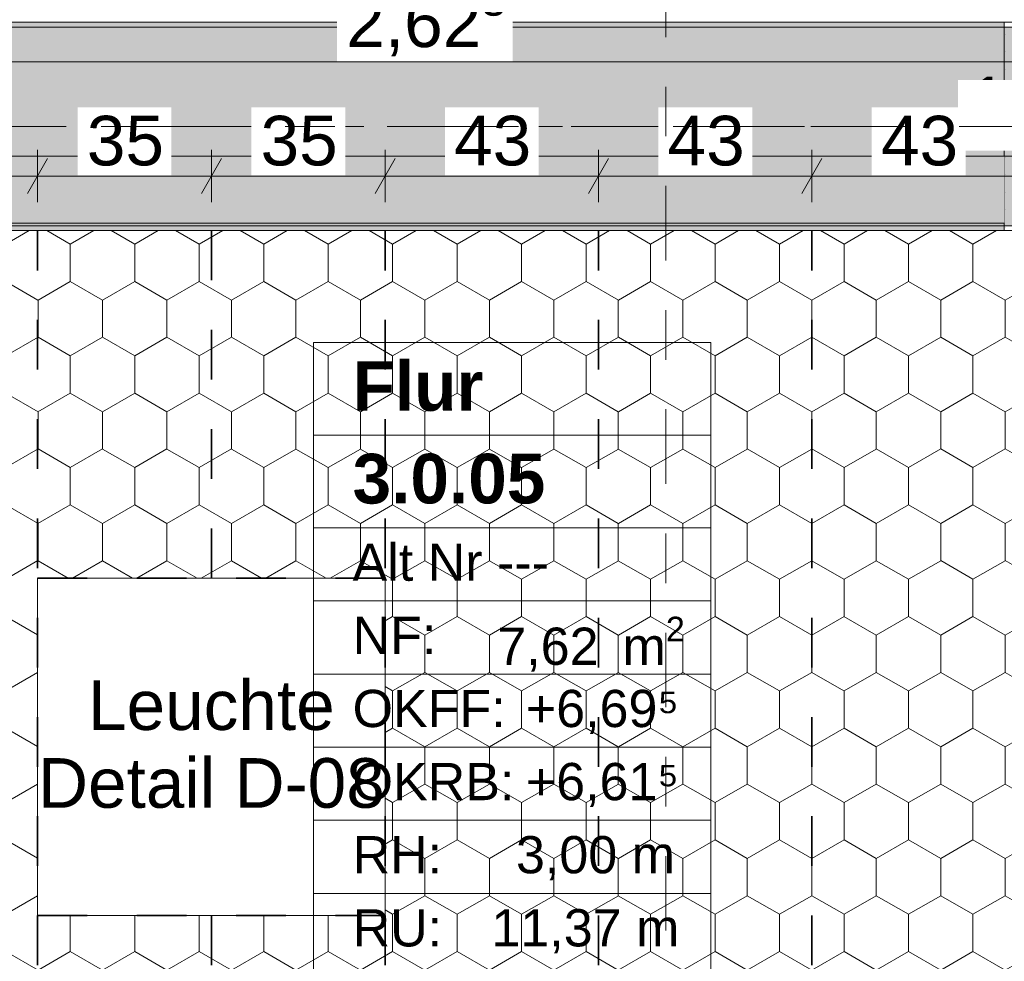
# Model space of a CAD drawing. Header units: metres. Extents: x -3.6 to 84.5, y -11 to 16.8.
# Tile 76 of 256: x 9.2 to 11.2, y 6.6 to 8.5. Entities that reach past the tile are written whole.
import ezdxf

# ---------------------------------------------------------------- set-up
doc = ezdxf.new("R2010")
doc.units = ezdxf.units.M
doc.header["$MEASUREMENT"] = 0
for name, pattern in [('Achse', [0.2, 0.1, -0.05, 0, -0.05]), ('Punktlinie weit', [0.06, 0.01, -0.05]), ('Schnittlinie', [0.3, 0.15, -0.075, 0, -0.075]), ('Strichlinie doppelt', [0.546806, 0.264583, -0.105833, 0.070556, -0.105833]), ('Wipeout_Contour', [1, 0, -1])]:
    doc.linetypes.add(name, pattern=pattern)
for name, color, linetype in [('154 - Bemaßung_ Beschriftung.Ausbau - Deckenspiegel', 7, 'Continuous'), ('201a - Marker.Schnitt - optisch Grundriss', 7, 'Continuous'), ('401 - Zone.Raum_ Raumbegrenzung_ Whg.', 7, 'Continuous'), ('451 - Universal.Achsen Raster', 7, 'Continuous'), ('605 - Struktur.Wand Innen', 7, 'Continuous'), ('607 - Struktur.Stütze', 7, 'Continuous'), ('608 - Struktur.Träger', 7, 'Continuous'), ('Neubau_651 - Abdeckung.Decke abgehängt_ bekleidet', 7, 'Continuous'), ('Neubau_653 - Abdeckung.TB Verkofferung', 7, 'Continuous'), ('Neubau_804 - HKLSE.Elektrik', 7, 'Continuous')]:
    doc.layers.add(name, color=color, linetype=linetype)
doc.styles.add('ERSTELLTER_STIL_1', font='txt')
doc.styles.add('ERSTELLTER_STIL_2', font='txt')
doc.dimstyles.new('ERSTELLTER_STIL__2', dxfattribs={"dimtxt": 0.1, "dimasz": 0.0532, "dimexe": 0.18, "dimexo": 0.0625, "dimgap": 0, "dimtad": 1, "dimtih": 1, "dimtoh": 1, "dimzin": 0, "dimdsep": 46, "dimtxsty": 'ERSTELLTER_STIL_2', "dimblk": 'ARROWHEAD_2', "dimblk1": 'ARROWHEAD_2', "dimblk2": 'ARROWHEAD_2', "dimcen": 0.09, "dimse1": 1, "dimse2": 1, "dimclrd": 7, "dimclre": 7, "dimclrt": 7, "dimazin": 0, "dimtfac": 1, "dimtdec": 4, "dimtmove": 0, "dimatfit": 3, "dimfxl": 1, "dimtolj": 1, "dimtzin": 0, "dimarcsym": 0})
doc.dimstyles.new('ERSTELLTER_STIL__4', dxfattribs={"dimtxt": 0.1, "dimasz": 0.0532, "dimexe": 0.18, "dimexo": 0.0625, "dimgap": 0, "dimtad": 1, "dimtih": 1, "dimtoh": 1, "dimzin": 0, "dimdsep": 46, "dimtxsty": 'ERSTELLTER_STIL_2', "dimblk": 'ARROWHEAD_2', "dimblk1": 'ARROWHEAD_2', "dimblk2": 'ARROWHEAD_2', "dimcen": 0.09, "dimse1": 1, "dimse2": 1, "dimclrd": 7, "dimclre": 7, "dimclrt": 7, "dimazin": 0, "dimtfac": 1, "dimtdec": 4, "dimtmove": 2, "dimatfit": 3, "dimfxl": 1, "dimtolj": 1, "dimtzin": 0, "dimarcsym": 0})
pattern_1 = [(45, (0, 0), (-0.01767767, 0.01767767), [0, -0.025])]

# ---------------------------------------------------------------- blocks, each defined once
blk = doc.blocks.new('*D205')
at = {"layer": '154 - Bemaßung_ Beschriftung.Ausbau - Deckenspiegel', "color": 7, "linetype": 'Continuous', "lineweight": 5}
for p, q in [((8.7925, 8.1475), (8.7925, 8.2525)), ((9.2225, 8.1475), (9.2225, 8.2525)), ((8.8127, 8.235), (8.7723, 8.165)), ((9.2427, 8.235), (9.2023, 8.165)), ((8.7925, 8.2), (9.2225, 8.2))]:
    blk.add_line(p, q, dxfattribs=at)
at = {"color": 254, "linetype": 'Wipeout_Contour', "lineweight": 0, "ltscale": 48.243408}
blk.add_wipeout([(8.5732, 8.2509), (8.868, 8.2509), (8.868, 8.3937), (8.5732, 8.3937)], dxfattribs=at).dxf.layer = '154 - Bemaßung_ Beschriftung.Ausbau - Deckenspiegel'
at = {"color": 254, "linetype": 'Wipeout_Contour', "lineweight": 0, "ltscale": 48.941219}
blk.add_wipeout([(8.9129, 8.2012), (9.1021, 8.2012), (9.1021, 8.3387), (8.9129, 8.3387)], dxfattribs=at).dxf.layer = '154 - Bemaßung_ Beschriftung.Ausbau - Deckenspiegel'
at = {"layer": '154 - Bemaßung_ Beschriftung.Ausbau - Deckenspiegel', "color": 7, "lineweight": 5, "insert": (8.9316, 8.22), "char_height": 0.1, "attachment_point": 7, "style": 'ERSTELLTER_STIL_2'}
blk.add_mtext('\\A1;{\\pql;\\fArial|b0|i0|c0|p38;43}', dxfattribs=at)
blk = doc.blocks.new('ARROWHEAD_2')
at = {"color": 0, "linetype": 'Continuous', "lineweight": 0}
for p, q in [((-0.378, -0.655), (0.378, 0.655)), ((0, 0), (-1, 0))]:
    blk.add_line(p, q, dxfattribs=at)
blk = doc.blocks.new('*D206')
at = {"layer": '154 - Bemaßung_ Beschriftung.Ausbau - Deckenspiegel', "color": 7, "linetype": 'Continuous', "lineweight": 5}
for p, q in [((9.2225, 8.1475), (9.2225, 8.2525)), ((9.5725, 8.1475), (9.5725, 8.2525)), ((9.2427, 8.235), (9.2023, 8.165)), ((9.5927, 8.235), (9.5523, 8.165)), ((9.2225, 8.2), (9.5725, 8.2))]:
    blk.add_line(p, q, dxfattribs=at)
at = {"color": 254, "linetype": 'Wipeout_Contour', "lineweight": 0, "ltscale": 50.100843}
blk.add_wipeout([(9.3029, 8.2012), (9.4921, 8.2012), (9.4921, 8.3387), (9.3029, 8.3387)], dxfattribs=at).dxf.layer = '154 - Bemaßung_ Beschriftung.Ausbau - Deckenspiegel'
at = {"layer": '154 - Bemaßung_ Beschriftung.Ausbau - Deckenspiegel', "color": 7, "lineweight": 5, "insert": (9.3216, 8.22), "char_height": 0.1, "attachment_point": 7, "style": 'ERSTELLTER_STIL_2'}
blk.add_mtext('\\A1;{\\pql;\\fArial|b0|i0|c0|p38;35}', dxfattribs=at)
blk = doc.blocks.new('*D207')
at = {"layer": '154 - Bemaßung_ Beschriftung.Ausbau - Deckenspiegel', "color": 7, "linetype": 'Continuous', "lineweight": 5}
for p, q in [((9.5725, 8.1475), (9.5725, 8.2525)), ((9.9225, 8.1475), (9.9225, 8.2525)), ((9.5927, 8.235), (9.5523, 8.165)), ((9.9427, 8.235), (9.9023, 8.165)), ((9.5725, 8.2), (9.9225, 8.2))]:
    blk.add_line(p, q, dxfattribs=at)
at = {"color": 254, "linetype": 'Wipeout_Contour', "lineweight": 0, "ltscale": 51.159672}
blk.add_wipeout([(9.6529, 8.2012), (9.8421, 8.2012), (9.8421, 8.3387), (9.6529, 8.3387)], dxfattribs=at).dxf.layer = '154 - Bemaßung_ Beschriftung.Ausbau - Deckenspiegel'
at = {"layer": '154 - Bemaßung_ Beschriftung.Ausbau - Deckenspiegel', "color": 7, "lineweight": 5, "insert": (9.6716, 8.22), "char_height": 0.1, "attachment_point": 7, "style": 'ERSTELLTER_STIL_2'}
blk.add_mtext('\\A1;{\\pql;\\fArial|b0|i0|c0|p38;35}', dxfattribs=at)
blk = doc.blocks.new('*D208')
at = {"layer": '154 - Bemaßung_ Beschriftung.Ausbau - Deckenspiegel', "color": 7, "linetype": 'Continuous', "lineweight": 5}
for p, q in [((9.9225, 8.1475), (9.9225, 8.2525)), ((10.3525, 8.1475), (10.3525, 8.2525)), ((9.9427, 8.235), (9.9023, 8.165)), ((10.3727, 8.235), (10.3323, 8.165)), ((9.9225, 8.2), (10.3525, 8.2))]:
    blk.add_line(p, q, dxfattribs=at)
at = {"color": 254, "linetype": 'Wipeout_Contour', "lineweight": 0, "ltscale": 52.358403}
blk.add_wipeout([(10.0429, 8.2012), (10.2321, 8.2012), (10.2321, 8.3387), (10.0429, 8.3387)], dxfattribs=at).dxf.layer = '154 - Bemaßung_ Beschriftung.Ausbau - Deckenspiegel'
at = {"layer": '154 - Bemaßung_ Beschriftung.Ausbau - Deckenspiegel', "color": 7, "lineweight": 5, "insert": (10.0616, 8.22), "char_height": 0.1, "attachment_point": 7, "style": 'ERSTELLTER_STIL_2'}
blk.add_mtext('\\A1;{\\pql;\\fArial|b0|i0|c0|p38;43}', dxfattribs=at)
blk = doc.blocks.new('*D209')
at = {"layer": '154 - Bemaßung_ Beschriftung.Ausbau - Deckenspiegel', "color": 7, "linetype": 'Continuous', "lineweight": 5}
for p, q in [((10.3525, 8.1475), (10.3525, 8.2525)), ((10.7825, 8.1475), (10.7825, 8.2525)), ((10.3727, 8.235), (10.3323, 8.165)), ((10.8027, 8.235), (10.7623, 8.165)), ((10.3525, 8.2), (10.7825, 8.2))]:
    blk.add_line(p, q, dxfattribs=at)
at = {"color": 254, "linetype": 'Wipeout_Contour', "lineweight": 0, "ltscale": 53.701611}
blk.add_wipeout([(10.4729, 8.2012), (10.6621, 8.2012), (10.6621, 8.3387), (10.4729, 8.3387)], dxfattribs=at).dxf.layer = '154 - Bemaßung_ Beschriftung.Ausbau - Deckenspiegel'
at = {"layer": '154 - Bemaßung_ Beschriftung.Ausbau - Deckenspiegel', "color": 7, "lineweight": 5, "insert": (10.4916, 8.22), "char_height": 0.1, "attachment_point": 7, "style": 'ERSTELLTER_STIL_2'}
blk.add_mtext('\\A1;{\\pql;\\fArial|b0|i0|c0|p38;43}', dxfattribs=at)
blk = doc.blocks.new('*D210')
at = {"layer": '154 - Bemaßung_ Beschriftung.Ausbau - Deckenspiegel', "color": 7, "linetype": 'Continuous', "lineweight": 5}
for p, q in [((10.7825, 8.1475), (10.7825, 8.2525)), ((11.2125, 8.1475), (11.2125, 8.2525)), ((10.8027, 8.235), (10.7623, 8.165)), ((11.2327, 8.235), (11.1923, 8.165)), ((10.7825, 8.2), (11.2125, 8.2))]:
    blk.add_line(p, q, dxfattribs=at)
at = {"layer": '154 - Bemaßung_ Beschriftung.Ausbau - Deckenspiegel', "color": 7, "lineweight": 5, "insert": (11.0983, 8.2707), "char_height": 0.1, "attachment_point": 7, "style": 'ERSTELLTER_STIL_2'}
blk.add_mtext('\\A1;{\\pql;\\fArial|b0|i0|c0|p38;10\\fArial|b0|i0|c0|p38;\\A1{\\H.66x;\\S25^  ;}}', dxfattribs=at)
at = {"color": 254, "linetype": 'Wipeout_Contour', "lineweight": 0, "ltscale": 55.065797}
blk.add_wipeout([(10.9029, 8.2012), (11.0921, 8.2012), (11.0921, 8.3387), (10.9029, 8.3387)], dxfattribs=at).dxf.layer = '154 - Bemaßung_ Beschriftung.Ausbau - Deckenspiegel'
at = {"layer": '154 - Bemaßung_ Beschriftung.Ausbau - Deckenspiegel', "color": 7, "lineweight": 5, "insert": (10.9216, 8.22), "char_height": 0.1, "attachment_point": 7, "style": 'ERSTELLTER_STIL_2'}
blk.add_mtext('\\A1;{\\pql;\\fArial|b0|i0|c0|p38;43}', dxfattribs=at)
at = {"color": 254, "linetype": 'Wipeout_Contour', "lineweight": 0, "ltscale": 55.914547}
blk.add_wipeout([(11.0769, 8.2509), (11.3717, 8.2509), (11.3717, 8.3937), (11.0769, 8.3937)], dxfattribs=at).dxf.layer = '154 - Bemaßung_ Beschriftung.Ausbau - Deckenspiegel'
blk = doc.blocks.new('*D211')
at = {"layer": '154 - Bemaßung_ Beschriftung.Ausbau - Deckenspiegel', "color": 7, "linetype": 'Continuous', "lineweight": 5}
for p, q in [((11.2125, 8.1475), (11.2125, 8.2525)), ((11.315, 8.1475), (11.315, 8.2525)), ((11.2327, 8.235), (11.1923, 8.165)), ((11.2948, 8.165), (11.3352, 8.235)), ((11.2125, 8.2), (11.315, 8.2)), ((11.315, 8.2), (11.3493, 8.2))]:
    blk.add_line(p, q, dxfattribs=at)
at = {"color": 254, "linetype": 'Wipeout_Contour', "lineweight": 0, "ltscale": 55.914547}
blk.add_wipeout([(11.0769, 8.2509), (11.3717, 8.2509), (11.3717, 8.3937), (11.0769, 8.3937)], dxfattribs=at).dxf.layer = '154 - Bemaßung_ Beschriftung.Ausbau - Deckenspiegel'
blk = doc.blocks.new('*D406')
at = {"layer": '154 - Bemaßung_ Beschriftung.Ausbau - Deckenspiegel', "color": 7, "linetype": 'Continuous', "lineweight": 5}
for p, q in [((8.69, 8.3775), (8.69, 8.4825)), ((11.315, 8.3775), (11.315, 8.4825)), ((8.7102, 8.465), (8.6698, 8.395)), ((11.2948, 8.395), (11.3352, 8.465)), ((8.6558, 8.43), (8.69, 8.43)), ((8.69, 8.43), (11.315, 8.43)), ((11.315, 8.43), (11.3493, 8.43))]:
    blk.add_line(p, q, dxfattribs=at)
at = {"color": 254, "linetype": 'Wipeout_Contour', "lineweight": 0, "ltscale": 52.527249}
blk.add_wipeout([(9.8257, 8.4312), (10.1793, 8.4312), (10.1793, 8.5687), (9.8257, 8.5687)], dxfattribs=at).dxf.layer = '154 - Bemaßung_ Beschriftung.Ausbau - Deckenspiegel'
at = {"layer": '154 - Bemaßung_ Beschriftung.Ausbau - Deckenspiegel', "color": 7, "lineweight": 5, "insert": (9.8444, 8.4306), "char_height": 0.1, "attachment_point": 7, "style": 'ERSTELLTER_STIL_2'}
blk.add_mtext('\\A1;{\\pql;\\fArial|b0|i0|c0|p38;2,62\\fArial|b0|i0|c0|p38;\\A1{\\H.66x;\\S5^  ;}}', dxfattribs=at)

msp = doc.modelspace()

# ---------------------------------------------------------------- hatches: boundary and pattern name
at = {"layer": '607 - Struktur.Stütze', "linetype": 'Continuous', "lineweight": 0, "true_color": 0x000000}
h = msp.add_hatch(dxfattribs=at)
h.set_pattern_fill('Gips_0001', color=18, style=0, pattern_type=2)
h.set_pattern_definition(pattern_1)
h.paths.add_polyline_path([(11.17, 8.51), (11.17, 8.09), (11.315, 8.09), (11.315, 8.1), (11.18, 8.1), (11.18, 8.5), (11.25, 8.5), (11.25, 8.51)])
at = {"layer": '608 - Struktur.Träger', "linetype": 'Continuous', "lineweight": 0, "true_color": 0x000000}
h = msp.add_hatch(dxfattribs=at)
h.set_pattern_fill('Gips_0001', color=18, style=0, pattern_type=2)
h.set_pattern_definition(pattern_1)
h.paths.add_polyline_path([(7.89, 8.51), (7.89, 8.5), (11.17, 8.5), (11.17, 8.51)])
at = {"layer": 'Neubau_651 - Abdeckung.Decke abgehängt_ bekleidet', "linetype": 'Continuous', "lineweight": 13, "true_color": 0xffbfbf}
h = msp.add_hatch(dxfattribs=at)
h.set_pattern_fill('sechseckig_0001', color=254, style=0, pattern_type=2)
h.set_pattern_definition([(90, (0, 0), (-0.1299038, 0), [0.075, -0.15]), (90, (-0.06495, 0.1125), (-0.1299038, 0), [0.075, -0.15]), (150, (5e-18, 0.075), (0.0649519, 0.1125), [0.075, -0.15]), (150, (-0.1299, 0.075), (0.0649519, 0.1125), [0.075, -0.15]), (210, (0, 0), (-0.0649519, 0.1125), [0.075, -0.15]), (210, (-0.1299, 8e-18), (-0.0649519, 0.1125), [0.075, -0.15])])
h.paths.add_polyline_path([(11.315, 8.09), (8.61, 8.09), (8.61, 6.01), (11.315, 6.01)])
h.paths.add_polyline_path([(9.2225, 7.39), (9.9225, 7.39), (9.9225, 6.71), (9.2225, 6.71)], flags=0)

# ---------------------------------------------------------------- linework, layer by layer
at = {"layer": '401 - Zone.Raum_ Raumbegrenzung_ Whg.', "color": 7, "linetype": 'Continuous', "lineweight": 9}
for p, q in [((10.5788, 7.8646), (9.7784, 7.8646)), ((9.7784, 7.8646), (9.7784, 6.1654)), ((9.7784, 7.8646), (10.5788, 7.8646)), ((9.7784, 7.6779), (9.7784, 7.8646)), ((10.5788, 6.1654), (10.5788, 7.8646)), ((10.5788, 7.8646), (10.5788, 7.6779)), ((10.5788, 7.6779), (9.7784, 7.6779)), ((9.7784, 7.6779), (10.5788, 7.6779)), ((9.7784, 7.4913), (9.7784, 7.6779)), ((10.5788, 7.6779), (10.5788, 7.4913)), ((10.5788, 7.4913), (9.7784, 7.4913)), ((9.7784, 7.4913), (10.5788, 7.4913)), ((9.7784, 7.344), (9.7784, 7.4913)), ((10.5788, 7.4913), (10.5788, 7.344)), ((10.5788, 7.344), (9.7784, 7.344)), ((9.7784, 7.344), (10.5788, 7.344)), ((9.7784, 7.1967), (9.7784, 7.344)), ((10.5788, 7.344), (10.5788, 7.1967)), ((10.5788, 7.1967), (9.7784, 7.1967)), ((9.7784, 7.1967), (10.5788, 7.1967)), ((9.7784, 7.0494), (9.7784, 7.1967)), ((10.5788, 7.1967), (10.5788, 7.0494)), ((10.5788, 7.0494), (9.7784, 7.0494)), ((9.7784, 7.0494), (10.5788, 7.0494)), ((9.7784, 6.9021), (9.7784, 7.0494)), ((10.5788, 7.0494), (10.5788, 6.9021)), ((10.5788, 6.9021), (9.7784, 6.9021)), ((9.7784, 6.9021), (10.5788, 6.9021)), ((9.7784, 6.7547), (9.7784, 6.9021)), ((10.5788, 6.9021), (10.5788, 6.7547)), ((10.5788, 6.7547), (9.7784, 6.7547)), ((9.7784, 6.7547), (10.5788, 6.7547)), ((9.7784, 6.6074), (9.7784, 6.7547)), ((10.5788, 6.7547), (10.5788, 6.6074))]:
    msp.add_line(p, q, dxfattribs=at)
at = {"layer": '607 - Struktur.Stütze', "color": 7, "linetype": 'Continuous', "lineweight": 5, "flags": 128}
msp.add_lwpolyline([(11.25, 8.51), (11.17, 8.51), (11.17, 8.09), (11.315, 8.09)], dxfattribs=at)
at = {"layer": '608 - Struktur.Träger', "color": 7, "linetype": 'Continuous', "lineweight": 13}
for p, q in [((0.38, 8.51), (61.88, 8.51)), ((11.17, 8.5), (7.89, 8.5)), ((11.49, 8.5), (11.17, 8.5)), ((0.38, 8.09), (61.88, 8.09))]:
    msp.add_line(p, q, dxfattribs=at)
at = {"layer": '608 - Struktur.Träger', "color": 7, "linetype": 'Continuous', "lineweight": 5}
for p, q in [((11.17, 8.51), (7.89, 8.51)), ((11.17, 8.51), (11.17, 8.5)), ((11.17, 8.09), (7.89, 8.09))]:
    msp.add_line(p, q, dxfattribs=at)
at = {"layer": '608 - Struktur.Träger', "color": 7, "linetype": 'Achse', "lineweight": 9}
msp.add_line((0.38, 8.3), (61.88, 8.3), dxfattribs=at)
at = {"layer": 'Neubau_651 - Abdeckung.Decke abgehängt_ bekleidet', "color": 1, "linetype": 'Achse', "lineweight": 35}
for p, q in [((9.2225, 6.01), (9.2225, 8.09)), ((9.5725, 8.09), (9.5725, 7.39)), ((9.9225, 6.01), (9.9225, 8.09)), ((10.3525, 6.01), (10.3525, 8.09)), ((10.7825, 6.01), (10.7825, 8.09)), ((9.2225, 7.39), (9.9225, 7.39)), ((9.2225, 6.71), (9.9225, 6.71)), ((9.5725, 6.71), (9.5725, 6.01))]:
    msp.add_line(p, q, dxfattribs=at)
at = {"layer": 'Neubau_651 - Abdeckung.Decke abgehängt_ bekleidet', "color": 1, "linetype": 'Punktlinie weit', "lineweight": 13, "flags": 128}
for points in [[(11.315, 8.09), (8.61, 8.09), (8.61, 6.01), (11.315, 6.01)], [(9.2225, 7.39), (9.9225, 7.39), (9.9225, 6.71), (9.2225, 6.71)]]:
    msp.add_lwpolyline(points, close=True, dxfattribs=at)
at = {"layer": 'Neubau_653 - Abdeckung.TB Verkofferung', "color": 1, "linetype": 'Continuous', "lineweight": 5}
msp.add_line((11.25, 8.51), (7.8, 8.51), dxfattribs=at)
at = {"layer": 'Neubau_653 - Abdeckung.TB Verkofferung', "color": 1, "linetype": 'Continuous', "lineweight": 9}
msp.add_line((11.25, 8.24), (7.8, 8.24), dxfattribs=at)
at = {"layer": 'Neubau_804 - HKLSE.Elektrik', "color": 1, "linetype": 'Continuous', "lineweight": 13, "flags": 128}
msp.add_lwpolyline([(9.2225, 6.71), (9.9225, 6.71), (9.9225, 7.39), (9.2225, 7.39)], close=True, dxfattribs=at)

# ---------------------------------------------------------------- texts
at = {"layer": '154 - Bemaßung_ Beschriftung.Ausbau - Deckenspiegel', "color": 7, "linetype": 'Continuous', "lineweight": 9, "insert": (9.5725, 7.0549), "char_height": 0.1, "attachment_point": 5, "line_spacing_factor": 0.940294, "style": 'ERSTELLTER_STIL_2'}
msp.add_mtext('\\A1;{\\pqc;\\fArial|b0|i0|c0|p38;Leuchte\\P\\pqc;\\fArial|b0|i0|c0|p38;Detail\\fArial|b0|i0|c0|p38; \\fArial|b0|i0|c0|p38;D-08}', dxfattribs=at)
at = {"layer": '401 - Zone.Raum_ Raumbegrenzung_ Whg.', "color": 7, "lineweight": 9, "attachment_point": 1}
for s, insert, char_height, style in [('\\A1;{\\pqj;\\pt0;\\fArial|b1|i0|c0|p38;Flur}', (9.857, 7.827), 0.1, 'ERSTELLTER_STIL_1'), ('\\A1;{\\pqj;\\pt0;\\fArial|b1|i0|c0|p38;}', (10.5002, 7.8498), 0.1, 'ERSTELLTER_STIL_1'), ('\\A1;{\\pqj;\\pt0;\\fArial|b1|i0|c0|p38;}', (10.5002, 7.6632), 0.1, 'ERSTELLTER_STIL_1'), ('\\A1;{\\pql;\\pt0;\\fArial|b1|i0|c0|p38;3.0.05}', (9.857, 7.6404), 0.1, 'ERSTELLTER_STIL_1'), ('\\A1;{\\pqj;\\pt0;\\fArial|b0|i0|c0|p38;Alt Nr ---}', (9.857, 7.4595), 0.075, 'ERSTELLTER_STIL_2'), ('\\A1;{\\pqj;\\pt0;\\fArial|b0|i0|c0|p38;}', (10.5002, 7.4766), 0.075, 'ERSTELLTER_STIL_2'), ('\\A1;{\\pqj;\\pt0;\\fArial|b0|i0|c0|p38;NF: }', (9.857, 7.3121), 0.075, 'ERSTELLTER_STIL_2'), ('\\A1;{\\pql;\\pt0,0.05;\\fArial|b0|i0|c0|p38;7,62\\fArial|b0|i0|c0|p38;\\A1{\\H.66x;\\S^  ;}\\fArial|b0|i0|c0|p38; m\\fArial|b0|i0|c0|p38;\\A1{\\H.66x;\\S2^  ;}}', (10.1486, 7.3121), 0.075, 'ERSTELLTER_STIL_2'), ('\\A1;{\\pqj;\\pt0;\\fArial|b0|i0|c0|p38;OKFF: }', (9.857, 7.1648), 0.075, 'ERSTELLTER_STIL_2'), ('\\A1;{\\pqj;\\pt0;\\fArial|b0|i0|c0|p38;+6,69⁵}', (10.206, 7.1648), 0.075, 'ERSTELLTER_STIL_2'), ('\\A1;{\\pqj;\\pt0;\\fArial|b0|i0|c0|p38;+6,61⁵}', (10.206, 7.0175), 0.075, 'ERSTELLTER_STIL_2'), ('\\A1;{\\pqj;\\pt0;\\fArial|b0|i0|c0|p38;OKRB: }', (9.857, 7.0175), 0.075, 'ERSTELLTER_STIL_2'), ('\\A1;{\\pqj;\\pt0;\\fArial|b0|i0|c0|p38;RH: }', (9.857, 6.8702), 0.075, 'ERSTELLTER_STIL_2'), ('\\A1;{\\pqj;\\pt0;\\fArial|b0|i0|c0|p38;3,00 m}', (10.1862, 6.8702), 0.075, 'ERSTELLTER_STIL_2'), ('\\A1;{\\pqj;\\pt0;\\fArial|b0|i0|c0|p38;RU: }', (9.857, 6.7229), 0.075, 'ERSTELLTER_STIL_2'), ('\\A1;{\\pqj;\\pt0;\\fArial|b0|i0|c0|p38;11,37 m}', (10.1368, 6.7229), 0.075, 'ERSTELLTER_STIL_2')]:
    msp.add_mtext(s, dxfattribs=dict(at, insert=insert, char_height=char_height, style=style))

# ---------------------------------------------------------------- next in the draw order: wipeouts: each hides what was drawn before it
at = {"color": 254, "linetype": 'Wipeout_Contour', "lineweight": 0, "ltscale": 50.306493}
msp.add_wipeout([(7.89, 8.105), (11.17, 8.105), (11.17, 8.24), (7.89, 8.24)], dxfattribs=at).dxf.layer = '605 - Struktur.Wand Innen'

# ---------------------------------------------------------------- next in the draw order: hatches: boundary and pattern name
at = {"layer": '608 - Struktur.Träger', "linetype": 'Continuous', "lineweight": 0, "true_color": 0x000000}
h = msp.add_hatch(dxfattribs=at)
h.set_pattern_fill('Beton__Stahlbeton_0001', color=18, style=0, pattern_type=2)
h.set_pattern_definition([(45, (0, 0), (-0.08485281, 0.08485281), []), (45, (-0.04243, 0.04243), (-0.08485281, 0.08485281), [0.09, -0.03])])
h.paths.add_polyline_path([(0.69, 8.5), (0.38, 8.5), (0.38, 8.1), (0.69, 8.1), (7.57, 8.1), (7.89, 8.1), (11.17, 8.1), (11.49, 8.1), (14.77, 8.1), (15.09, 8.1), (18.37, 8.1), (18.69, 8.1), (25.57, 8.1), (25.89, 8.1), (29.23, 8.1), (29.4, 8.1), (32.77, 8.1), (33.09, 8.1), (39.97, 8.1), (40.29, 8.1), (47.17, 8.1), (47.49, 8.1), (50.77, 8.1), (51.09, 8.1), (54.37, 8.1), (54.69, 8.1), (61.57, 8.1), (61.88, 8.1), (61.88, 8.5), (61.57, 8.5), (58.205, 8.5), (58.055, 8.5), (54.69, 8.5), (54.37, 8.5), (51.09, 8.5), (50.77, 8.5), (47.49, 8.5), (47.17, 8.5), (43.81, 8.5), (43.66, 8.5), (40.29, 8.5), (39.97, 8.5), (39.03, 8.5), (38.9, 8.5), (37.71, 8.5), (37.58, 8.5), (36.61, 8.5), (36.46, 8.5), (33.09, 8.5), (32.77, 8.5), (29.4, 8.5), (29.23, 8.5), (25.89, 8.5), (25.57, 8.5), (18.69, 8.5), (18.37, 8.5), (15.09, 8.5), (14.77, 8.5), (11.49, 8.5), (11.17, 8.5), (7.89, 8.5), (7.57, 8.5)])
h = msp.add_hatch(dxfattribs=at)
h.set_pattern_fill('Gips_0001', color=18, style=0, pattern_type=2)
h.set_pattern_definition(pattern_1)
h.paths.add_polyline_path([(7.89, 8.09), (11.17, 8.09), (11.17, 8.1), (7.89, 8.1)])

# ---------------------------------------------------------------- next in the draw order: linework, layer by layer
at = {"layer": '605 - Struktur.Wand Innen', "color": 7, "linetype": 'Continuous', "lineweight": 13, "flags": 128}
for points in [[(11.17, 8.24), (8.49, 8.24)], [(8.49, 8.105), (11.17, 8.105)]]:
    msp.add_lwpolyline(points, dxfattribs=at)
at = {"layer": '608 - Struktur.Träger', "color": 7, "linetype": 'Continuous', "lineweight": 5}
msp.add_line((11.17, 8.1), (11.17, 8.09), dxfattribs=at)
at = {"layer": '608 - Struktur.Träger', "color": 7, "linetype": 'Continuous', "lineweight": 13, "flags": 128}
msp.add_lwpolyline([(51.09, 8.1), (50.77, 8.1), (47.49, 8.1), (47.17, 8.1), (40.29, 8.1), (39.97, 8.1), (33.09, 8.1), (32.77, 8.1), (29.4, 8.1), (29.23, 8.1), (25.89, 8.1), (25.57, 8.1), (18.69, 8.1), (18.37, 8.1), (15.09, 8.1), (14.77, 8.1), (11.49, 8.1), (11.17, 8.1), (7.89, 8.1), (7.57, 8.1), (0.69, 8.1), (0.38, 8.1)], dxfattribs=at)

# ---------------------------------------------------------------- next in the draw order: dimensions: what is measured, and where the dimension line sits
at = {"layer": '154 - Bemaßung_ Beschriftung.Ausbau - Deckenspiegel', "color": 7, "linetype": 'Continuous', "lineweight": 5}
dim = msp.add_linear_dim(base=(9.2225, 8.2), p1=(8.7925, 8.09), p2=(9.2225, 8.09), dimstyle='ERSTELLTER_STIL__2', dxfattribs=at)
dim.commit()
dim.dimension.update_dxf_attribs({"geometry": '*D205', "text_midpoint": (9.0078, 8.27), "dimtype": 160})

# ---------------------------------------------------------------- next in the draw order: dimensions: what is measured, and where the dimension line sits
dim = msp.add_linear_dim(base=(9.5725, 8.2), p1=(9.2225, 8.09), p2=(9.5725, 8.09), dimstyle='ERSTELLTER_STIL__2', dxfattribs=at)
dim.commit()
dim.dimension.update_dxf_attribs({"geometry": '*D206', "text_midpoint": (9.3978, 8.27), "dimtype": 160})

# ---------------------------------------------------------------- next in the draw order: dimensions: what is measured, and where the dimension line sits
dim = msp.add_linear_dim(base=(9.9225, 8.2), p1=(9.5725, 8.09), p2=(9.9225, 8.09), dimstyle='ERSTELLTER_STIL__2', dxfattribs=at)
dim.commit()
dim.dimension.update_dxf_attribs({"geometry": '*D207', "text_midpoint": (9.7478, 8.27), "dimtype": 160})

# ---------------------------------------------------------------- next in the draw order: dimensions: what is measured, and where the dimension line sits
dim = msp.add_linear_dim(base=(10.3525, 8.2), p1=(9.9225, 8.09), p2=(10.3525, 8.09), dimstyle='ERSTELLTER_STIL__2', dxfattribs=at)
dim.commit()
dim.dimension.update_dxf_attribs({"geometry": '*D208', "text_midpoint": (10.1378, 8.27), "dimtype": 160})

# ---------------------------------------------------------------- next in the draw order: dimensions: what is measured, and where the dimension line sits
dim = msp.add_linear_dim(base=(10.7825, 8.2), p1=(10.3525, 8.09), p2=(10.7825, 8.09), dimstyle='ERSTELLTER_STIL__2', dxfattribs=at)
dim.commit()
dim.dimension.update_dxf_attribs({"geometry": '*D209', "text_midpoint": (10.5678, 8.27), "dimtype": 160})

# ---------------------------------------------------------------- next in the draw order: dimensions: what is measured, and where the dimension line sits
dim = msp.add_linear_dim(base=(11.2125, 8.2), p1=(10.7825, 8.09), p2=(11.2125, 8.09), dimstyle='ERSTELLTER_STIL__2', dxfattribs=at)
dim.commit()
dim.dimension.update_dxf_attribs({"geometry": '*D210', "text_midpoint": (10.9978, 8.27), "dimtype": 160})

# ---------------------------------------------------------------- next in the draw order: dimensions: what is measured, and where the dimension line sits
dim = msp.add_linear_dim(base=(11.315, 8.2), p1=(11.2125, 8.09), p2=(11.315, 8.09), dimstyle='ERSTELLTER_STIL__4', dxfattribs=at)
dim.commit()
dim.dimension.update_dxf_attribs({"geometry": '*D211', "text_midpoint": (11.3478, 8.3223), "dimtype": 160})

# ---------------------------------------------------------------- next in the draw order: dimensions: what is measured, and where the dimension line sits
dim = msp.add_linear_dim(base=(11.31503, 8.42998), p1=(8.68999, 8.08998), p2=(11.31503, 8.09998), dimstyle='ERSTELLTER_STIL__2', dxfattribs=at)
dim.commit()
dim.dimension.update_dxf_attribs({"geometry": '*D406', "text_midpoint": (10.10938, 8.49998), "dimtype": 160})

# ---------------------------------------------------------------- next in the draw order: linework, layer by layer
at = {"layer": '201a - Marker.Schnitt - optisch Grundriss', "color": 7, "linetype": 'Schnittlinie', "lineweight": 13}
msp.add_line((10.488, 14.48), (10.488, -0.78), dxfattribs=at)
at = {"layer": '451 - Universal.Achsen Raster', "color": 160, "linetype": 'Strichlinie doppelt', "lineweight": 9, "true_color": 0x3232ff}
msp.add_line((64.935, 8.3), (-3.175, 8.3), dxfattribs=at)

doc.saveas('drawing.dxf')
